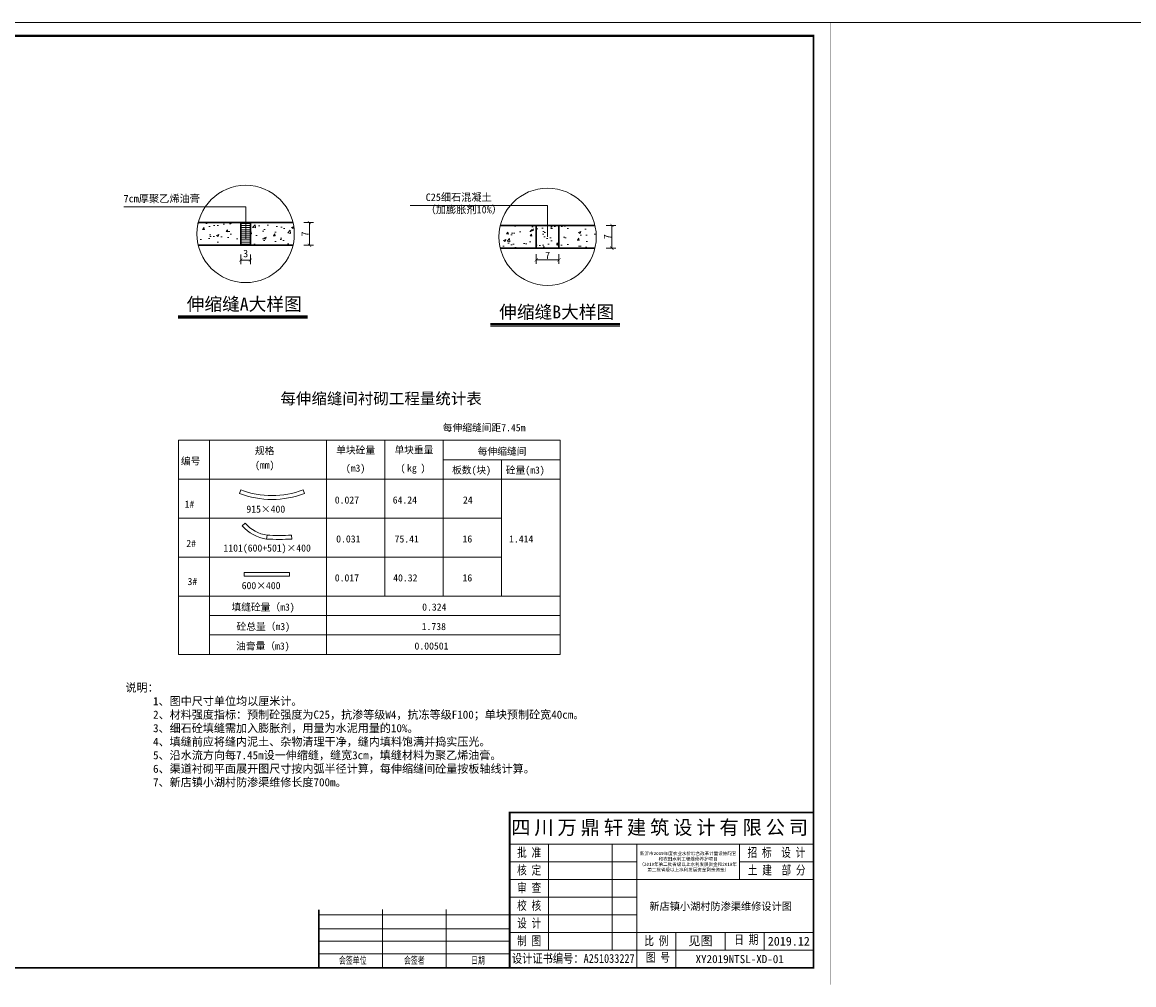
# Model space of a CAD drawing. Extents: x 36231 to 595326, y 3059 to 3871788.
# Tile 138 of 143: x 584334 to 584676, y 3870856 to 3871153. Entities that reach past the tile are written whole.
import ezdxf

# ---------------------------------------------------------------- set-up
doc = ezdxf.new("R2010")
doc.units = 0
doc.header["$PDMODE"] = 32
doc.header["$PDSIZE"] = 0.2
doc.linetypes.add('CENTER2', pattern=[1.125, 0.75, -0.125, 0.125, -0.125])
doc.layers.get('0').update_dxf_attribs({"linetype": 'CONTINUOUS'})
doc.layers.get('Defpoints').update_dxf_attribs({"linetype": 'CONTINUOUS'})
for name, color, linetype, lineweight in [('0.13填充', 8, 'CONTINUOUS', 9), ('0.13文字', 3, 'CONTINUOUS', 13), ('000粗线', 7, 'CONTINUOUS', 40), ('中心线', 1, 'CENTER2', 20), ('图框１', 5, 'CONTINUOUS', 60), ('文字', 7, 'CONTINUOUS', 15), ('文字层', 7, 'CONTINUOUS', 15), ('细实线', 3, 'CONTINUOUS', 20), ('细线', 7, 'CONTINUOUS', 15)]:
    doc.layers.add(name, color=color, linetype=linetype, lineweight=lineweight)
doc.styles.add('-仿宋_GB2312', font='仿宋_GB2312_0.ttf')
doc.styles.add('LYJFS', font='times.ttf', dxfattribs={"width": 0.7})
doc.styles.get("Standard").update_dxf_attribs({"font": 'rs.shx', "bigfont": 'hztxt.shx'})
doc.styles.add('图框', font='仿宋_GB2312_0.ttf', dxfattribs={"width": 0.8})
doc.dimstyles.get("Standard").update_dxf_attribs({"dimtxt": 0.18, "dimasz": 0.18, "dimexe": 0.18, "dimexo": 0.0625, "dimgap": 0.09, "dimtad": 0, "dimtih": 1, "dimtoh": 1, "dimdec": 0, "dimlfac": 2, "dimzin": 0, "dimdsep": 46, "dimtxsty": 'Standard', "dimcen": 0.09, "dimadec": 0, "dimazin": 0, "dimtfac": 1, "dimtdec": 0, "dimtofl": 0, "dimtmove": 0, "dimatfit": 3, "dimfxl": 1, "dimtolj": 1, "dimtzin": 0, "dimarcsym": 0})

# ---------------------------------------------------------------- blocks, each defined once
blk = doc.blocks.new('eesz')
at = {"layer": '图框１', "color": 7, "const_width": 0.467}
blk.add_lwpolyline([(25244.5, -497.6), (25244.5, -1980.6), (27344.5, -1980.6), (27344.5, -497.6)], close=True, dxfattribs=at)
blk.add_lwpolyline([(25244.5, -497.6), (25244.5, -1980.6), (27344.5, -1980.6), (27344.5, -497.6)], close=True, dxfattribs=at)
at = {"layer": '图框１', "color": 5, "const_width": 0.467}
blk.add_lwpolyline([(25244.5, -497.6), (25244.5, -1980.6), (27344.5, -1980.6), (27344.5, -497.6)], close=True, dxfattribs=at)
at = {"layer": '图框１', "color": 7}
blk.add_lwpolyline([(25322.3, -518.3, 3.11, 3.11, 0), (27318.5, -518.3, 2.59, 2.59, 0), (27318.5, -1954.6, 2.59, 2.59, 0), (25322.3, -1954.6, 2.59, 2.59, 0)], format="xyseb", close=True, dxfattribs=at)
blk.add_lwpolyline([(25322.3, -518.3, 3.11, 3.11, 0), (27318.5, -518.3, 2.59, 2.59, 0), (27318.5, -1954.6, 2.59, 2.59, 0), (25322.3, -1954.6, 2.59, 2.59, 0)], format="xyseb", close=True, dxfattribs=at)
at = {"layer": '图框１', "color": 5}
blk.add_lwpolyline([(25322.3, -518.3, 3.11, 3.11, 0), (27318.5, -518.3, 2.59, 2.59, 0), (27318.5, -1954.6, 2.59, 2.59, 0), (25322.3, -1954.6, 2.59, 2.59, 0)], format="xyseb", close=True, dxfattribs=at)
at = {"layer": '细线', "color": 7}
for p, q in [((26850.3, -1715.1), (27318.5, -1715.1)), ((26850.3, -1764.1), (27318.5, -1764.1)), ((26910.2, -1764.1), (26910.2, -1927.4)), ((27008.2, -1764.1), (27008.2, -1927.4)), ((27046.3, -1764.1), (27046.3, -1954.6)), ((27204.2, -1764.1), (27204.2, -1818.5)), ((26850.3, -1791.3), (27046.3, -1791.3)), ((27204.2, -1791.3), (27318.5, -1791.3)), ((26850.3, -1818.5), (27318.5, -1818.5)), ((26850.3, -1845.7), (27046.3, -1845.7)), ((26654.3, -1864.8), (26654.3, -1954.6)), ((26752.3, -1864.8), (26752.3, -1954.6)), ((26556.3, -1873), (26850.3, -1873)), ((26850.3, -1873), (27046.3, -1873)), ((26556.3, -1894.7), (26850.3, -1894.7)), ((26850.3, -1900.2), (27318.5, -1900.2)), ((27106.2, -1900.2), (27106.2, -1954.6)), ((27182.4, -1900.2), (27182.4, -1927.4)), ((27242.3, -1900.2), (27242.3, -1927.4)), ((26556.3, -1913.8), (26850.3, -1913.8)), ((26556.3, -1932.9), (26850.3, -1932.9)), ((26850.3, -1927.4), (27318.5, -1927.4))]:
    blk.add_line(p, q, dxfattribs=at)
at = {"layer": '细线', "color": 7, "const_width": 2.72}
for points in [[(27318.5, -1715.1), (26850.3, -1715.1), (26850.3, -1954.6)], [(26556.3, -1864.8), (26556.3, -1954.6)]]:
    blk.add_lwpolyline(points, dxfattribs=at)
at = {"layer": '文字', "color": 7, "line_spacing_factor": 0.5, "style": '-仿宋_GB2312'}
for s, insert, char_height, width, attachment_point in [('{\\fSimSun|b0|i0|c134|p2;\\T1.2;\\C256;四川万鼎轩建筑设计有限公司}', (27084.4, -1739.6), 21.778, 468.222, 5), ('{\\W0.8;批 准}', (26880.3, -1777.7), 13.611, 59.889, 5), ('{\\W0.8;招 标  设 计}', (27261.3, -1777.7), 13.611, 114.153, 5), ('{\\W0.8;核 定}', (26880.3, -1804.9), 13.611, 59.889, 5), ('{\\W0.8;土 建  部 分}', (27261.7, -1804.9), 13.611, 114.902, 5), ('{\\W0.8;审 查}', (26880.3, -1832.1), 13.611, 59.889, 5), ('{\\W0.8;校 核}', (26880.3, -1859.4), 13.611, 59.889, 5), ('{\\W0.8;设 计}', (26880.3, -1886.6), 13.611, 59.889, 5), ('{\\W0.8;制 图}', (26880.3, -1913.8), 13.611, 59.889, 5), ('{\\W0.8;比 例}', (27076.3, -1913.8), 13.611, 59.889, 5), ('见图', (27144.3, -1913.8), 13.61, 76.222, 5), ('{\\W0.8;日 期}', (27196.2, -1904.4), 13.611, 54.508, 1), ('2019.12', (27280.4, -1913.8), 13.61, 76.222, 5), ('{\\W0.85;设计证书编号：A251033227}', (26948.3, -1941), 13.611, 196, 5), ('{\\W0.8;图 号}', (27060.1, -1931.7), 13.611, 54.508, 1), ('{\\W0.7; 会签单位}', (26605.3, -1943.7), 10.889, 98, 5), ('{\\W0.7;会签者}', (26703.3, -1943.7), 10.889, 98, 5), ('{\\W0.7;日期}', (26801.3, -1943.7), 10.89, 98, 5)]:
    blk.add_mtext(s, dxfattribs=dict(at, insert=insert, char_height=char_height, width=width, attachment_point=attachment_point))
at = {"layer": '文字', "color": 7, "insert": (27125.3, -1791.3), "char_height": 5, "width": 157.889, "attachment_point": 5, "style": '-仿宋_GB2312'}
blk.add_mtext('新沂市2019年度农业水价综合改革计量设施配套\\P和农田水利工程维修养护项目\\P（2019年第二批省级以上水利发展资金和2018年\\P第二批省级以上水利发展资金剩余资金）', dxfattribs=at)
blk = doc.blocks.new('_ARCHTICK')
at = {"color": 0, "linetype": 'ByBlock', "const_width": 0.15}
blk.add_lwpolyline([(-0.5, -0.5), (0.5, 0.5)], dxfattribs=at)
blk = doc.blocks.new('*D1251')
at = {"layer": '0.13文字', "color": 0, "lineweight": 9}
for p, q in [((584420.35, 3871090.76), (584423.3, 3871090.76)), ((584422.05, 3871090.76), (584422.05, 3871083.76)), ((584420.35, 3871083.76), (584423.3, 3871083.76))]:
    blk.add_line(p, q, dxfattribs=at)
at = {"layer": 'Defpoints', "color": 0, "lineweight": 13}
for p in [(584416.97, 3871090.76), (584416.97, 3871083.76), (584422.05, 3871083.76)]:
    blk.add_point(p, dxfattribs=at)
at = {"layer": '0.13文字', "color": 0, "lineweight": 9}
for p, rotation in [((584422.05, 3871090.76), 90), ((584422.05, 3871083.76), 270)]:
    blk.add_blockref('_ARCHTICK', p, dxfattribs=dict(at, rotation=rotation))
at = {"layer": '0.13文字', "color": 0, "lineweight": 13, "insert": (584420.7, 3871087.26), "char_height": 2.3, "attachment_point": 5, "rotation": 90, "style": '-仿宋_GB2312'}
blk.add_mtext('\\A1;7', dxfattribs=at)
blk = doc.blocks.new('*D1252')
at = {"layer": '0.13文字', "color": 0, "lineweight": 9}
for p, q in [((584513.55, 3871089.88), (584516.5, 3871089.88)), ((584515.25, 3871089.88), (584515.25, 3871082.88)), ((584513.55, 3871082.88), (584516.5, 3871082.88))]:
    blk.add_line(p, q, dxfattribs=at)
at = {"layer": 'Defpoints', "color": 0, "lineweight": 13}
for p in [(584510.03, 3871089.88), (584510.03, 3871082.88), (584515.25, 3871082.88)]:
    blk.add_point(p, dxfattribs=at)
at = {"layer": '0.13文字', "color": 0, "lineweight": 9}
for p, rotation in [((584515.25, 3871089.88), 90), ((584515.25, 3871082.88), 270)]:
    blk.add_blockref('_ARCHTICK', p, dxfattribs=dict(at, rotation=rotation))
at = {"layer": '0.13文字', "color": 0, "lineweight": 13, "insert": (584513.9, 3871086.38), "char_height": 2.3, "attachment_point": 5, "rotation": 90, "style": '-仿宋_GB2312'}
blk.add_mtext('\\A1;7', dxfattribs=at)

msp = doc.modelspace()

# ---------------------------------------------------------------- hatches: boundary and pattern name
at = {"layer": '0.13文字', "lineweight": 13}
h = msp.add_hatch(dxfattribs=at)
h.set_pattern_fill('AR-CONC', color=256, scale=0.04, style=0)
h.set_pattern_definition([(50, (579228.542, 3870457.3896), (7.287387, -0.6375634), [0.762, -8.382]), (355, (579228.542, 3870457.39), (-1.409713, 7.642266), [0.6096, -6.7056]), (100.451, (579229.1495, 3870457.3365), (5.8777, 7.0046675), [0.6476, -7.1236]), (46.1842, (579228.542, 3870459.422), (10.843162, -1.681693), [1.143, -12.573]), (96.6356, (579229.446, 3870459.281), (9.49617, 9.897022), [0.9714, -10.6854]), (351.184, (579228.542, 3870459.422), (9.496184, 9.897005), [0.9144, -10.0584]), (21, (579229.558, 3870458.9136), (6.064595, -4.090621), [0.762, -8.382]), (326, (579229.558, 3870458.914), (2.472081, 7.367519), [0.6096, -6.7056]), (71.4514, (579230.0636, 3870458.573), (8.53666, 3.276914), [0.6476, -7.1236]), (37.5, (579228.5422, 3870457.3896), (0.1235441, 3.3822016), [0, -6.62432, 0, -6.8072, 0, -6.731]), (7.5, (579228.542, 3870457.3896), (2.6727865, 4.007223), [0, -3.88112, 0, -6.47192, 0, -2.5654]), (327.5, (579226.2765, 3870457.3896), (5.4236238, -0.2291498), [0, -2.54, 0, -7.9248, 0, -10.5156]), (317.5, (579225.2605, 3870457.3896), (5.9251673, 1.0170596), [0, -3.302, 0, -5.26288, 0, -7.4676])])
h.paths.add_polyline_path([(584387.8, 3871090.76, 0.058944), (584387.39, 3871087.26, 0.058944), (584387.8, 3871083.76), (584400.89, 3871083.76), (584400.89, 3871090.76)])
h.paths.add_polyline_path([(584403.89, 3871083.76), (584416.97, 3871083.76, 0.058944), (584417.39, 3871087.26, 0.058944), (584416.97, 3871090.76), (584403.89, 3871090.76)])
h = msp.add_hatch(dxfattribs=at)
h.set_pattern_fill('AR-CONC', color=256, scale=0.04, style=0)
h.set_pattern_definition([(50, (579320.322, 3870155.435), (7.287387, -0.6375634), [0.762, -8.382]), (355, (579320.322, 3870155.435), (-1.409713, 7.642266), [0.6096, -6.7056]), (100.451, (579320.929, 3870155.382), (5.8777, 7.0046675), [0.6476, -7.1236]), (46.1842, (579320.322, 3870157.467), (10.843162, -1.681693), [1.143, -12.573]), (96.6356, (579321.226, 3870157.327), (9.49617, 9.897022), [0.9714, -10.6854]), (351.184, (579320.322, 3870157.467), (9.496184, 9.897005), [0.9144, -10.0584]), (21, (579321.338, 3870156.959), (6.064595, -4.090621), [0.762, -8.382]), (326, (579321.338, 3870156.959), (2.472081, 7.367519), [0.6096, -6.7056]), (71.4514, (579321.8434, 3870156.618), (8.53666, 3.276914), [0.6476, -7.1236]), (37.5, (579320.322, 3870155.4351), (0.1235441, 3.3822016), [0, -6.62432, 0, -6.8072, 0, -6.731]), (7.5, (579320.322, 3870155.435), (2.6727865, 4.007223), [0, -3.88112, 0, -6.47192, 0, -2.5654]), (327.5, (579318.0564, 3870155.435), (5.4236238, -0.2291498), [0, -2.54, 0, -7.9248, 0, -10.5156]), (317.5, (579317.0404, 3870155.435), (5.9251673, 1.0170596), [0, -3.302, 0, -5.26288, 0, -7.4676])])
h.paths.add_polyline_path([(584491.95, 3871082.88), (584491.95, 3871089.88), (584480.86, 3871089.88, 0.058944), (584480.45, 3871086.38, 0.058944), (584480.86, 3871082.88)])
h.paths.add_polyline_path([(584510.03, 3871082.88, 0.058944), (584510.45, 3871086.38, 0.058944), (584510.03, 3871089.88), (584498.95, 3871089.88), (584498.95, 3871082.88)])
h = msp.add_hatch(dxfattribs=at)
h.set_pattern_fill('AR-SAND', color=256, scale=0.08, style=0)
h.set_pattern_definition([(37.5, (579320.322, 3870155.435), (-0.1280025, 3.9153059), [0, -3.08864, 0, -3.4544, 0, -3.302]), (7.5, (579320.322, 3870155.435), (3.5961863, 5.734601), [0, -1.66624, 0, -2.78384, 0, -1.0668]), (327.5, (579317.8227, 3870155.435), (6.327939, 0.0114975), [0, -1.016, 0, -3.6576, 0, -4.7752]), (317.5, (579317.8227, 3870155.435), (6.1084516, 1.7834346), [0, -0.508, 0, -2.39776, 0, -2.7432])])
h.paths.add_polyline_path([(584498.95, 3871089.88), (584491.95, 3871089.88), (584491.95, 3871082.88), (584498.95, 3871082.88)])

# ---------------------------------------------------------------- linework, layer by layer
at = {"layer": '0.13填充', "color": 7, "lineweight": 40, "ltscale": 0.005}
for p, q in [((584381.57, 3871061.85, -24.8), (584421.4, 3871061.85, -24.8)), ((584477.87, 3871059.41, -24.8), (584517.7, 3871059.41, -24.8))]:
    msp.add_line(p, q, dxfattribs=at)
at = {"layer": '0.13填充', "color": 7, "ltscale": 0.005}
for p, q in [((584381.57, 3871061.31, -24.8), (584421.4, 3871061.31, -24.8)), ((584477.87, 3871058.86, -24.8), (584517.7, 3871058.86, -24.8))]:
    msp.add_line(p, q, dxfattribs=at)
at = {"layer": '0.13文字', "lineweight": 13}
for p, q in [((590756.67, 3871152.48), (583564.28, 3871152.48)), ((590756.67, 3871152.48), (583564.28, 3871152.48)), ((584402.41, 3871095.64), (584364.81, 3871095.64)), ((584495.45, 3871096.08), (584453.09, 3871096.08)), ((584495.45, 3871086.38), (584495.45, 3871096.08)), ((584400.89, 3871090.48), (584403.89, 3871090.48)), ((584400.89, 3871089.85), (584403.89, 3871089.85)), ((584400.89, 3871089.21), (584403.89, 3871089.21)), ((584400.89, 3871088.58), (584403.89, 3871088.58)), ((584400.89, 3871087.94), (584403.89, 3871087.94)), ((584400.89, 3871087.31), (584403.89, 3871087.31)), ((584400.89, 3871086.67), (584403.89, 3871086.67)), ((584400.89, 3871086.04), (584403.89, 3871086.04)), ((584400.89, 3871085.4), (584403.89, 3871085.4)), ((584400.89, 3871084.77), (584403.89, 3871084.77)), ((584400.89, 3871084.13), (584403.89, 3871084.13))]:
    msp.add_line(p, q, dxfattribs=at)
for centre in [(584402.39, 3871087.26), (584495.45, 3871086.38)]:
    msp.add_circle(centre, 15, dxfattribs=at)
at = {"layer": '000粗线', "lineweight": 30}
for p, q in [((584387.8, 3871090.76), (584416.97, 3871090.76)), ((584400.89, 3871090.76), (584400.89, 3871083.76)), ((584403.89, 3871090.76), (584403.89, 3871083.76)), ((584480.86, 3871089.88), (584510.03, 3871089.88)), ((584491.95, 3871089.88), (584491.95, 3871082.88)), ((584498.95, 3871089.88), (584498.95, 3871082.88)), ((584387.8, 3871083.76), (584416.97, 3871083.76)), ((584480.86, 3871082.88), (584510.03, 3871082.88))]:
    msp.add_line(p, q, dxfattribs=at)
at = {"layer": '细实线'}
for p, q in [((584402.41, 3871085.79), (584402.41, 3871095.64)), ((584381.73, 3871023.66), (584499.29, 3871023.66)), ((584381.73, 3871023.66), (584381.73, 3870957.66)), ((584391.29, 3871023.66), (584391.29, 3870957.66)), ((584427.29, 3871023.66), (584427.29, 3870957.66)), ((584445.29, 3871023.66), (584445.29, 3870975.66)), ((584463.29, 3871023.66), (584463.29, 3870975.66)), ((584499.29, 3871023.66), (584499.29, 3870957.66)), ((584463.29, 3871017.66), (584499.29, 3871017.66)), ((584481.29, 3871017.66), (584481.29, 3870975.66)), ((584381.73, 3871011.66), (584499.29, 3871011.66)), ((584400.48, 3871007.25), (584400.9, 3871008.37)), ((584420.53, 3871007.25), (584420.1, 3871008.37)), ((584381.73, 3870999.66), (584481.29, 3870999.66)), ((584401.36, 3870997.32), (584402.27, 3870998.1)), ((584408.85, 3870993.21), (584409.02, 3870994.39)), ((584416.62, 3870993.21), (584416.56, 3870994.41)), ((584381.73, 3870987.66), (584481.29, 3870987.66)), ((584401.89, 3870982.94), (584415.91, 3870982.94)), ((584401.89, 3870982.94), (584401.89, 3870981.74)), ((584415.91, 3870982.94), (584415.91, 3870981.74)), ((584401.89, 3870981.74), (584415.91, 3870981.74)), ((584381.73, 3870975.66), (584499.29, 3870975.66)), ((584391.29, 3870969.66), (584499.29, 3870969.66)), ((584391.29, 3870963.66), (584499.29, 3870963.66)), ((584381.73, 3870957.66), (584499.29, 3870957.66))]:
    msp.add_line(p, q, dxfattribs=at)
for centre, radius, start, end in [((584410.5, 3871033.81), 28.39, 249.3271, 290.6729), ((584410.5, 3871033.81), 27.19, 249.3271, 290.6729), ((584410.57, 3871005.22), 12.14, 220.6231, 261.8406), ((584410.57, 3871005.22), 10.94, 220.6231, 261.8406), ((584412.66, 3871077.05), 83.93, 267.3956, 272.7003), ((584412.66, 3871077.05), 82.73, 267.3956, 272.7003)]:
    msp.add_arc(centre, radius, start, end, dxfattribs=at)

# ---------------------------------------------------------------- block references
at = {"layer": '文字层', "xscale": 0.1999999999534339, "yscale": 0.2000000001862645, "zscale": 0.2}
msp.add_blockref('eesz', (579113.71, 3871251.99), dxfattribs=at)

# ---------------------------------------------------------------- texts
at = {"color": 7, "style": '图框'}
msp.add_text('新店镇小湖村防渗渠维修设计图', height=2.3, dxfattribs=at).set_placement((584526.82, 3870878.87))
at = {"layer": '0.13文字', "lineweight": 13, "char_height": 2.3, "width": 32.6778, "attachment_point": 1, "style": '-仿宋_GB2312'}
for s, insert in [('{\\fSimSun|b0|i0|c134|p2;7cm厚聚乙烯油膏}', (584364.77, 3871099.31)), ('C25细石混凝土\\P（加膨胀剂10%）', (584457.87, 3871099.73))]:
    msp.add_mtext(s, dxfattribs=dict(at, insert=insert))
at = {"layer": '0.13文字', "color": 0, "linetype": 'Continuous', "lineweight": 13, "insert": (584541.05, 3870865.01), "char_height": 2.5, "width": 66.6611, "attachment_point": 1, "style": 'LYJFS'}
msp.add_mtext('{\\fFangSong_GB2312|b0|i0|c134|p49;\\W1;XY2019NTSL-XD-01}', dxfattribs=at)
at = {"layer": '中心线', "insert": (584413.11, 3871038.27), "char_height": 3.5, "width": 78.7085, "attachment_point": 1, "style": '-仿宋_GB2312'}
msp.add_mtext('每伸缩缝间衬砌工程量统计表', dxfattribs=at)
at = {"layer": '文字', "color": 7, "attachment_point": 1, "style": '-仿宋_GB2312'}
for s, insert, char_height, width in [('{\\C256;伸缩缝A大样图}', (584384.22, 3871067.66, -24.8), 4, 86.6851), ('{\\C256;伸缩缝B大样图}', (584480.52, 3871065.22, -24.8), 4, 86.6851), ('说明：{\\C256;\\P}     1、图中尺寸单位均以厘米计。\\P     2、材料强度指标：{\\C256;预制砼强度}为C25，抗渗等级W4，抗冻等级F100；{\\C256;单块预制砼宽40cm}。\\P{\\C256;     3、细石砼填缝需加入膨胀剂，用量为水泥用量的10%。\\P     4、填缝前应将缝内泥土、杂物清理干净，缝内填料饱满并捣实压光。\\P     5、沿水流方向每7.45m设一伸缩缝，缝宽3cm，填缝材料为聚乙烯油膏。\\P     6、渠道衬砌平面展开图尺寸按内弧半径计算，每伸缩缝间砼量按板轴线计算。\\P     7、新店镇小湖村防渗渠维修长度700m。}', (584365.35, 3870948.68), 2.5, 208.3817)]:
    msp.add_mtext(s, dxfattribs=dict(at, insert=insert, char_height=char_height, width=width))
at = {"layer": '细实线', "lineweight": 13, "style": '-仿宋_GB2312'}
for s, p in [('每伸缩缝间距7.45m', (584463.15, 3871026.45)), ('   规格', (584400.74, 3871019.35)), ('单块砼量', (584430.29, 3871019.55)), ('单块重量', (584448.25, 3871019.6)), ('每伸缩缝间', (584473.92, 3871019.16)), ('编号', (584382.44, 3871016.14)), ('(mm)', (584405.28, 3871014.96)), ('(m3', (584433.26, 3871013.98)), (')', (584437.77, 3871013.98)), ('(', (584450.12, 3871014.02)), ('kg', (584452.12, 3871014.02)), (')', (584456.32, 3871014.02)), ('板数(块)', (584466.01, 3871013.38)), ('砼量(m3)', (584482.57, 3871013.38)), ('0.027', (584429.86, 3871004.16)), ('64.24', (584447.72, 3871004.16)), ('24', (584469.36, 3871004.16)), ('1#', (584383.59, 3871002.88)), ('915×400', (584402.61, 3871001.34)), ('2#', (584384.11, 3870990.77)), ('0.031', (584430.29, 3870992.16)), ('75.41', (584448.29, 3870992.16)), ('16', (584469.22, 3870992.16)), ('1.414', (584483.58, 3870992.16)), ('1101(600+501)×400', (584395.54, 3870989.36)), ('0.017', (584429.86, 3870980.16)), ('40.32', (584447.86, 3870980.16)), ('16', (584469.22, 3870980.16)), ('3#', (584384.48, 3870979.03)), ('600×400', (584401.16, 3870977.78)), ('填缝砼量（m3)', (584398.01, 3870971.16)), ('0.324', (584456.79, 3870971.16)), ('砼总量（m3)', (584399.58, 3870965.16)), ('1.738', (584456.65, 3870965.16)), ('油膏量（m3)', (584399.45, 3870959.16)), ('0.00501', (584454.43, 3870959.16))]:
    msp.add_text(s, height=2.2, dxfattribs=at).set_placement(p)

# ---------------------------------------------------------------- dimensions: what is measured, and where the dimension line sits
at = {"layer": '0.13文字', "lineweight": 13}
for base, p1, p2, picture, middle in [((584422.05, 3871083.76), (584416.97, 3871090.76), (584416.97, 3871083.76), '*D1251', (584420.7, 3871087.26)), ((584515.25, 3871082.88), (584510.03, 3871089.88), (584510.03, 3871082.88), '*D1252', (584513.9, 3871086.38))]:
    dim = msp.add_linear_dim(base=base, p1=p1, p2=p2, angle=90, dimstyle='Standard', override={"dimtxt": 2.3, "dimasz": 1, "dimexe": 1.25, "dimexo": 1.5, "dimgap": 0.2, "dimtad": 1, "dimtih": 0, "dimtoh": 0, "dimlfac": 1, "dimtxsty": '-仿宋_GB2312', "dimblk": 'ARCHTICK', "dimtix": 1, "dimtofl": 1, "dimtmove": 2, "dimfxl": 1.7, "dimfxlon": 1, "dimlwd": 9, "dimlwe": 9}, dxfattribs=at)
    dim.commit()
    dim.dimension.update_dxf_attribs({"geometry": picture, "text_midpoint": middle})
msp.add_linear_dim(base=(584403.89, 3871079.2), p1=(584400.89, 3871083.76), p2=(584403.89, 3871083.76), location=(584402.39, 3871081.21), dimstyle='Standard', override={"dimtxt": 2.3, "dimasz": 1, "dimexe": 1.25, "dimexo": 1.5, "dimgap": 0.2, "dimtad": 1, "dimtih": 0, "dimtoh": 0, "dimlfac": 1, "dimtxsty": '-仿宋_GB2312', "dimblk": 'ARCHTICK', "dimtix": 1, "dimtofl": 1, "dimtmove": 2, "dimfxl": 1.7, "dimfxlon": 1, "dimlwd": 9, "dimlwe": 9}, dxfattribs=at).render()
msp.add_linear_dim(base=(584498.95, 3871079.3), p1=(584491.95, 3871082.88), p2=(584498.95, 3871082.88), dimstyle='Standard', override={"dimtxt": 2.3, "dimasz": 1, "dimexe": 1.25, "dimexo": 1.5, "dimgap": 0.2, "dimtad": 1, "dimtih": 0, "dimtoh": 0, "dimlfac": 1, "dimtxsty": '-仿宋_GB2312', "dimblk": 'ARCHTICK', "dimtix": 1, "dimtofl": 1, "dimtmove": 2, "dimfxl": 1.7, "dimfxlon": 1, "dimlwd": 9, "dimlwe": 9}, dxfattribs=at).render()

doc.saveas('drawing.dxf')
